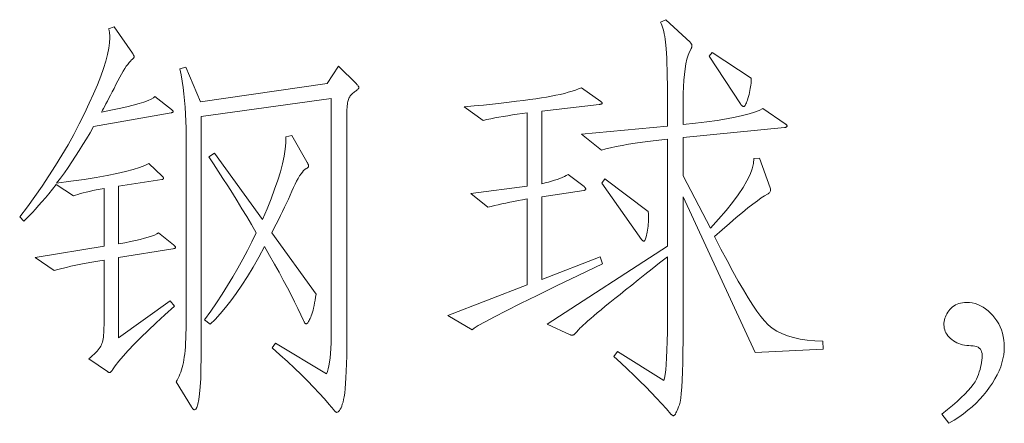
# Model space of a CAD drawing. Extents: x 0 to 1189, y 0 to 841.
# Tile 32 of 129: x 136.56 to 148.96, y 45.36 to 50.44. Entities that reach past the tile are written whole.
import ezdxf

# ---------------------------------------------------------------- set-up
doc = ezdxf.new("R2010")
doc.units = 0

msp = doc.modelspace()

# ---------------------------------------------------------------- linework, layer by layer
at = {"color": 7, "lineweight": 13}
for points in [[(138.511, 46.831), (138.391, 46.723), (138.28, 46.622), (138.179, 46.526), (138.087, 46.437), (138.004, 46.353), (137.93, 46.276), (137.866, 46.205), (137.811, 46.14), (137.766, 46.081), (137.729, 46.029), (137.725, 46.023), (137.721, 46.017), (137.717, 46.013), (137.714, 46.008), (137.71, 46.005), (137.707, 46.002), (137.704, 46), (137.701, 45.998), (137.698, 45.997), (137.695, 45.997), (137.692, 45.997), (137.69, 45.997), (137.687, 45.998), (137.684, 45.999), (137.681, 46), (137.678, 46.001), (137.675, 46.002), (137.672, 46.004), (137.669, 46.006), (137.666, 46.008), (137.434, 46.171), (137.458, 46.191), (137.481, 46.21), (137.501, 46.229), (137.52, 46.247), (137.537, 46.265), (137.551, 46.282), (137.564, 46.299), (137.576, 46.315), (137.585, 46.33), (137.592, 46.345), (137.598, 46.361), (137.603, 46.379), (137.608, 46.399), (137.612, 46.421), (137.616, 46.444), (137.619, 46.47), (137.621, 46.498), (137.622, 46.528), (137.623, 46.56), (137.624, 46.594), (137.624, 47.412), (137.546, 47.399), (137.472, 47.386), (137.401, 47.373), (137.333, 47.36), (137.269, 47.347), (137.207, 47.334), (137.15, 47.32), (137.095, 47.307), (137.044, 47.293), (136.995, 47.28), (136.758, 47.443), (137.624, 47.586), (137.624, 48.314), (137.574, 48.305), (137.527, 48.295), (137.483, 48.286), (137.44, 48.276), (137.401, 48.267), (137.363, 48.257), (137.328, 48.248), (137.296, 48.238), (137.266, 48.229), (137.238, 48.219), (137.022, 48.362), (136.975, 48.303), (136.93, 48.247), (136.886, 48.194), (136.843, 48.144), (136.801, 48.097), (136.762, 48.052), (136.723, 48.011), (136.686, 47.972), (136.65, 47.936), (136.615, 47.903), (136.563, 47.956), (136.66, 48.084), (136.754, 48.214), (136.844, 48.343), (136.931, 48.473), (137.015, 48.603), (137.094, 48.733), (137.171, 48.864), (137.243, 48.994), (137.313, 49.125), (137.378, 49.257), (137.439, 49.385), (137.493, 49.505), (137.541, 49.619), (137.583, 49.725), (137.618, 49.824), (137.646, 49.915), (137.669, 50), (137.685, 50.077), (137.694, 50.147), (137.698, 50.21), (137.697, 50.223), (137.697, 50.236), (137.696, 50.248), (137.695, 50.26), (137.694, 50.272), (137.692, 50.283), (137.69, 50.293), (137.687, 50.303), (137.685, 50.312), (137.682, 50.321), (137.75, 50.347), (137.983, 50.014), (137.987, 50.008), (137.99, 50.002), (137.993, 49.997), (137.996, 49.992), (137.999, 49.987), (138, 49.983), (138.002, 49.979), (138.003, 49.975), (138.004, 49.972), (138.004, 49.969), (138.003, 49.967), (138.003, 49.964), (138.001, 49.96), (137.999, 49.957), (137.996, 49.953), (137.992, 49.949), (137.988, 49.945), (137.984, 49.94), (137.978, 49.935), (137.972, 49.93), (137.957, 49.915), (137.941, 49.897), (137.923, 49.875), (137.905, 49.85), (137.886, 49.821), (137.865, 49.788), (137.844, 49.752), (137.822, 49.712), (137.798, 49.668), (137.774, 49.621), (137.75, 49.573), (137.727, 49.529), (137.706, 49.487), (137.685, 49.448), (137.667, 49.412), (137.649, 49.379), (137.633, 49.349), (137.618, 49.321), (137.604, 49.297), (137.592, 49.275), (137.709, 49.298), (137.815, 49.32), (137.91, 49.342), (137.993, 49.362), (138.066, 49.382), (138.127, 49.401), (138.178, 49.42), (138.217, 49.437), (138.245, 49.454), (138.262, 49.471), (138.474, 49.307), (138.478, 49.304), (138.481, 49.301), (138.484, 49.298), (138.487, 49.295), (138.489, 49.292), (138.491, 49.29), (138.493, 49.287), (138.494, 49.285), (138.495, 49.283), (138.495, 49.281), (138.494, 49.278), (138.494, 49.277), (138.492, 49.275), (138.49, 49.273), (138.488, 49.271), (138.485, 49.27), (138.482, 49.268), (138.478, 49.267), (138.473, 49.266), (138.468, 49.265), (137.492, 49.091), (137.448, 49.014), (137.404, 48.939), (137.359, 48.865), (137.313, 48.791), (137.267, 48.72), (137.221, 48.649), (137.173, 48.579), (137.125, 48.511), (137.076, 48.444), (137.027, 48.378), (137.208, 48.403), (137.374, 48.428), (137.526, 48.453), (137.664, 48.478), (137.787, 48.503), (137.896, 48.528), (137.991, 48.553), (138.071, 48.577), (138.137, 48.602), (138.189, 48.626), (138.357, 48.468), (138.36, 48.464), (138.363, 48.461), (138.366, 48.459), (138.368, 48.456), (138.369, 48.453), (138.371, 48.45), (138.372, 48.448), (138.373, 48.446), (138.373, 48.443), (138.373, 48.441), (138.373, 48.439), (138.372, 48.437), (138.371, 48.435), (138.37, 48.434), (138.368, 48.432), (138.366, 48.43), (138.363, 48.429), (138.36, 48.428), (138.356, 48.426), (138.352, 48.425), (137.808, 48.341), (137.808, 47.618), (137.886, 47.631), (137.957, 47.645), (138.022, 47.659), (138.081, 47.673), (138.134, 47.686), (138.182, 47.7), (138.223, 47.714), (138.258, 47.727), (138.287, 47.741), (138.31, 47.755), (138.5, 47.602), (138.505, 47.598), (138.51, 47.594), (138.513, 47.59), (138.517, 47.587), (138.52, 47.583), (138.522, 47.58), (138.524, 47.577), (138.525, 47.575), (138.526, 47.572), (138.526, 47.57), (138.526, 47.568), (138.525, 47.566), (138.523, 47.564), (138.52, 47.563), (138.517, 47.561), (138.513, 47.559), (138.508, 47.558), (138.503, 47.557), (138.496, 47.555), (138.489, 47.554), (137.808, 47.443), (137.808, 46.435), (138.458, 46.9)], [(146.677, 46.293), (145.822, 46.25), (144.914, 48.209), (144.914, 46.557), (144.914, 46.398), (144.912, 46.253), (144.91, 46.122), (144.906, 46.004), (144.902, 45.901), (144.897, 45.811), (144.891, 45.735), (144.884, 45.673), (144.876, 45.625), (144.867, 45.591), (144.857, 45.564), (144.848, 45.541), (144.84, 45.521), (144.832, 45.503), (144.824, 45.488), (144.817, 45.475), (144.81, 45.466), (144.804, 45.459), (144.798, 45.455), (144.793, 45.453), (144.79, 45.453), (144.788, 45.454), (144.785, 45.455), (144.782, 45.457), (144.779, 45.459), (144.776, 45.461), (144.773, 45.464), (144.769, 45.467), (144.765, 45.47), (144.761, 45.474), (144.704, 45.54), (144.644, 45.606), (144.581, 45.675), (144.514, 45.745), (144.444, 45.816), (144.371, 45.889), (144.294, 45.964), (144.214, 46.04), (144.13, 46.118), (144.043, 46.198), (144.09, 46.261), (144.671, 45.897), (144.68, 45.928), (144.688, 45.973), (144.695, 46.03), (144.702, 46.1), (144.707, 46.183), (144.711, 46.279), (144.714, 46.387), (144.717, 46.508), (144.718, 46.642), (144.719, 46.789), (144.719, 47.454), (144.619, 47.376), (144.523, 47.301), (144.433, 47.229), (144.347, 47.162), (144.267, 47.098), (144.191, 47.037), (144.12, 46.98), (144.053, 46.927), (143.992, 46.877), (143.935, 46.831), (143.883, 46.788), (143.834, 46.748), (143.791, 46.712), (143.751, 46.678), (143.716, 46.647), (143.685, 46.619), (143.658, 46.594), (143.635, 46.573), (143.616, 46.554), (143.602, 46.538), (143.59, 46.525), (143.58, 46.512), (143.57, 46.502), (143.56, 46.492), (143.552, 46.485), (143.545, 46.478), (143.538, 46.473), (143.532, 46.47), (143.527, 46.468), (143.523, 46.467), (143.519, 46.467), (143.516, 46.467), (143.513, 46.467), (143.509, 46.468), (143.507, 46.468), (143.504, 46.469), (143.501, 46.469), (143.499, 46.47), (143.496, 46.471), (143.494, 46.472), (143.204, 46.604), (144.719, 47.586), (144.719, 48.932), (144.608, 48.92), (144.503, 48.908), (144.404, 48.895), (144.312, 48.882), (144.225, 48.869), (144.145, 48.855), (144.071, 48.84), (144.002, 48.826), (143.94, 48.811), (143.885, 48.795), (143.637, 48.995), (144.719, 49.096), (144.719, 49.286), (144.719, 49.406), (144.718, 49.518), (144.717, 49.622), (144.715, 49.717), (144.713, 49.804), (144.711, 49.883), (144.708, 49.954), (144.705, 50.016), (144.702, 50.069), (144.698, 50.115), (144.693, 50.155), (144.688, 50.192), (144.683, 50.227), (144.676, 50.26), (144.67, 50.29), (144.663, 50.318), (144.655, 50.343), (144.647, 50.366), (144.638, 50.387), (144.629, 50.405), (144.698, 50.437), (145.004, 50.152), (145.008, 50.147), (145.011, 50.143), (145.015, 50.139), (145.017, 50.135), (145.02, 50.13), (145.022, 50.126), (145.023, 50.122), (145.024, 50.118), (145.025, 50.114), (145.025, 50.109), (145.025, 50.105), (145.024, 50.101), (145.024, 50.097), (145.023, 50.093), (145.022, 50.09), (145.021, 50.086), (145.02, 50.082), (145.018, 50.079), (145.016, 50.076), (145.014, 50.072), (144.995, 50.033), (144.978, 49.989), (144.963, 49.938), (144.95, 49.881), (144.939, 49.818), (144.93, 49.749), (144.923, 49.674), (144.918, 49.593), (144.915, 49.506), (144.914, 49.413), (144.914, 49.117), (145.069, 49.134), (145.213, 49.152), (145.344, 49.17), (145.462, 49.19), (145.569, 49.209), (145.663, 49.23), (145.745, 49.251), (145.814, 49.272), (145.872, 49.295), (145.917, 49.318), (146.197, 49.127), (146.202, 49.124), (146.206, 49.121), (146.21, 49.118), (146.214, 49.115), (146.217, 49.112), (146.219, 49.109), (146.221, 49.107), (146.222, 49.104), (146.223, 49.101), (146.223, 49.098), (146.223, 49.096), (146.222, 49.093), (146.22, 49.091), (146.218, 49.089), (146.215, 49.087), (146.212, 49.085), (146.208, 49.084), (146.203, 49.082), (146.198, 49.081), (146.192, 49.08), (144.914, 48.953), (144.914, 48.473), (145.257, 47.813), (145.361, 47.927), (145.455, 48.036), (145.537, 48.138), (145.609, 48.234), (145.669, 48.325), (145.718, 48.41), (145.757, 48.488), (145.784, 48.561), (145.801, 48.628), (145.806, 48.689), (145.875, 48.695), (146.012, 48.32), (146.015, 48.309), (146.016, 48.3), (146.015, 48.29), (146.014, 48.282), (146.011, 48.274), (146.006, 48.266), (146.001, 48.259), (145.993, 48.252), (145.985, 48.246), (145.975, 48.241), (145.94, 48.221), (145.898, 48.194), (145.849, 48.159), (145.793, 48.117), (145.73, 48.068), (145.66, 48.011), (145.583, 47.946), (145.499, 47.874), (145.408, 47.794), (145.31, 47.707), (145.39, 47.55), (145.467, 47.405), (145.539, 47.27), (145.608, 47.147), (145.673, 47.036), (145.734, 46.935), (145.791, 46.846), (145.844, 46.768), (145.893, 46.702), (145.938, 46.646), (145.984, 46.599), (146.037, 46.557), (146.095, 46.519), (146.159, 46.487), (146.23, 46.459), (146.306, 46.436), (146.389, 46.418), (146.477, 46.405), (146.572, 46.396), (146.672, 46.393)], [(145.769, 49.703), (145.77, 49.682), (145.77, 49.66), (145.769, 49.638), (145.767, 49.615), (145.764, 49.592), (145.76, 49.569), (145.756, 49.545), (145.751, 49.52), (145.745, 49.496), (145.738, 49.471), (145.73, 49.447), (145.723, 49.425), (145.717, 49.406), (145.711, 49.39), (145.705, 49.376), (145.699, 49.364), (145.694, 49.355), (145.689, 49.349), (145.684, 49.345), (145.679, 49.344), (145.675, 49.344), (145.671, 49.345), (145.667, 49.347), (145.663, 49.349), (145.658, 49.352), (145.654, 49.355), (145.65, 49.359), (145.646, 49.364), (145.641, 49.37), (145.637, 49.376), (145.241, 49.977), (145.278, 50.025)], [(140.802, 49.629), (140.808, 49.623), (140.813, 49.617), (140.818, 49.611), (140.822, 49.606), (140.825, 49.601), (140.828, 49.597), (140.83, 49.592), (140.832, 49.588), (140.833, 49.585), (140.833, 49.581), (140.833, 49.578), (140.831, 49.574), (140.828, 49.57), (140.824, 49.565), (140.819, 49.56), (140.813, 49.555), (140.806, 49.549), (140.798, 49.543), (140.788, 49.536), (140.778, 49.529), (140.767, 49.521), (140.757, 49.513), (140.748, 49.505), (140.739, 49.496), (140.731, 49.486), (140.724, 49.477), (140.717, 49.467), (140.711, 49.456), (140.706, 49.445), (140.701, 49.434), (140.697, 49.421), (140.694, 49.407), (140.691, 49.391), (140.688, 49.373), (140.686, 49.353), (140.684, 49.332), (140.682, 49.308), (140.681, 49.283), (140.68, 49.256), (140.68, 49.228), (140.68, 46.435), (140.68, 46.316), (140.679, 46.206), (140.677, 46.106), (140.674, 46.014), (140.67, 45.932), (140.666, 45.858), (140.661, 45.794), (140.655, 45.739), (140.648, 45.693), (140.641, 45.656), (140.633, 45.626), (140.624, 45.599), (140.616, 45.574), (140.608, 45.553), (140.599, 45.536), (140.59, 45.521), (140.581, 45.51), (140.572, 45.502), (140.563, 45.497), (140.554, 45.495), (140.551, 45.496), (140.549, 45.497), (140.546, 45.498), (140.543, 45.501), (140.539, 45.503), (140.535, 45.507), (140.531, 45.511), (140.527, 45.516), (140.522, 45.521), (140.517, 45.527), (140.459, 45.596), (140.398, 45.667), (140.331, 45.739), (140.261, 45.814), (140.185, 45.891), (140.105, 45.971), (140.021, 46.052), (139.932, 46.135), (139.839, 46.221), (139.741, 46.308), (139.783, 46.367), (140.427, 45.981), (140.438, 46.009), (140.448, 46.043), (140.456, 46.083), (140.464, 46.129), (140.47, 46.18), (140.476, 46.238), (140.48, 46.301), (140.483, 46.37), (140.484, 46.444), (140.485, 46.525), (140.485, 49.444), (138.848, 49.217), (138.848, 46.335), (138.848, 46.181), (138.845, 46.044), (138.841, 45.923), (138.835, 45.818), (138.827, 45.729), (138.818, 45.656), (138.807, 45.6), (138.794, 45.559), (138.78, 45.535), (138.764, 45.527), (138.761, 45.528), (138.757, 45.529), (138.754, 45.53), (138.75, 45.533), (138.747, 45.536), (138.743, 45.54), (138.739, 45.545), (138.735, 45.551), (138.731, 45.557), (138.727, 45.564), (138.532, 45.881), (138.545, 45.903), (138.558, 45.926), (138.569, 45.95), (138.58, 45.975), (138.59, 46.002), (138.6, 46.03), (138.608, 46.06), (138.616, 46.09), (138.623, 46.122), (138.629, 46.155), (138.635, 46.191), (138.64, 46.231), (138.644, 46.274), (138.648, 46.321), (138.651, 46.372), (138.654, 46.426), (138.656, 46.485), (138.657, 46.547), (138.658, 46.613), (138.658, 46.683), (138.658, 48.98), (138.658, 49.071), (138.655, 49.16), (138.651, 49.248), (138.646, 49.334), (138.639, 49.419), (138.63, 49.502), (138.62, 49.584), (138.608, 49.664), (138.594, 49.742), (138.579, 49.819), (138.653, 49.84), (138.838, 49.402), (140.432, 49.634), (140.575, 49.851)], [(143.9, 47.364), (143.595, 47.218), (143.321, 47.086), (143.079, 46.968), (142.867, 46.864), (142.688, 46.774), (142.539, 46.698), (142.422, 46.637), (142.336, 46.589), (142.282, 46.555), (142.259, 46.535), (141.952, 46.715), (142.95, 47.1), (142.95, 48.183), (142.893, 48.172), (142.837, 48.161), (142.784, 48.151), (142.731, 48.14), (142.681, 48.13), (142.632, 48.119), (142.585, 48.109), (142.54, 48.098), (142.496, 48.087), (142.454, 48.077), (142.243, 48.251), (142.95, 48.341), (142.95, 49.265), (142.887, 49.256), (142.825, 49.247), (142.765, 49.238), (142.707, 49.229), (142.651, 49.22), (142.596, 49.21), (142.543, 49.2), (142.492, 49.19), (142.443, 49.18), (142.396, 49.17), (142.158, 49.339), (142.284, 49.351), (142.403, 49.363), (142.516, 49.375), (142.623, 49.387), (142.723, 49.399), (142.817, 49.41), (142.905, 49.421), (142.986, 49.432), (143.061, 49.442), (143.13, 49.452), (143.194, 49.462), (143.255, 49.473), (143.313, 49.485), (143.368, 49.497), (143.42, 49.51), (143.469, 49.523), (143.516, 49.537), (143.559, 49.551), (143.599, 49.566), (143.637, 49.581), (143.879, 49.407), (143.882, 49.405), (143.885, 49.403), (143.887, 49.401), (143.889, 49.399), (143.891, 49.397), (143.893, 49.395), (143.894, 49.392), (143.895, 49.39), (143.895, 49.388), (143.895, 49.386), (143.895, 49.384), (143.894, 49.382), (143.892, 49.38), (143.889, 49.379), (143.886, 49.377), (143.882, 49.375), (143.877, 49.374), (143.872, 49.373), (143.865, 49.371), (143.858, 49.37), (143.135, 49.286), (143.135, 48.373), (143.178, 48.383), (143.219, 48.394), (143.258, 48.405), (143.295, 48.416), (143.329, 48.428), (143.361, 48.44), (143.391, 48.452), (143.419, 48.464), (143.444, 48.476), (143.468, 48.489), (143.668, 48.336), (143.672, 48.331), (143.676, 48.328), (143.679, 48.324), (143.682, 48.32), (143.684, 48.317), (143.686, 48.314), (143.687, 48.311), (143.688, 48.309), (143.689, 48.306), (143.689, 48.304), (143.689, 48.302), (143.688, 48.3), (143.687, 48.298), (143.685, 48.296), (143.683, 48.295), (143.68, 48.293), (143.676, 48.292), (143.672, 48.29), (143.668, 48.289), (143.663, 48.288), (143.135, 48.209), (143.135, 47.169), (143.869, 47.454)], [(140.295, 46.984), (140.288, 46.944), (140.282, 46.907), (140.275, 46.872), (140.269, 46.839), (140.262, 46.809), (140.255, 46.781), (140.248, 46.755), (140.241, 46.732), (140.234, 46.712), (140.226, 46.694), (140.219, 46.678), (140.212, 46.663), (140.206, 46.651), (140.2, 46.64), (140.194, 46.63), (140.189, 46.623), (140.184, 46.617), (140.179, 46.613), (140.175, 46.61), (140.171, 46.609), (140.167, 46.61), (140.164, 46.611), (140.16, 46.613), (140.156, 46.616), (140.153, 46.62), (140.15, 46.625), (140.146, 46.63), (140.143, 46.636), (140.14, 46.644), (140.137, 46.652), (140.102, 46.725), (140.064, 46.804), (140.024, 46.886), (139.979, 46.973), (139.932, 47.063), (139.881, 47.158), (139.827, 47.258), (139.77, 47.361), (139.709, 47.469), (139.646, 47.581), (139.572, 47.447), (139.5, 47.322), (139.429, 47.205), (139.358, 47.095), (139.289, 46.993), (139.221, 46.9), (139.154, 46.814), (139.088, 46.736), (139.023, 46.666), (138.959, 46.604), (138.891, 46.662), (138.967, 46.769), (139.04, 46.876), (139.111, 46.984), (139.18, 47.093), (139.246, 47.202), (139.309, 47.311), (139.371, 47.422), (139.43, 47.532), (139.486, 47.643), (139.54, 47.755), (139.48, 47.858), (139.42, 47.959), (139.36, 48.058), (139.3, 48.156), (139.24, 48.252), (139.181, 48.347), (139.121, 48.44), (139.062, 48.532), (139.003, 48.622), (138.943, 48.71), (139.017, 48.758), (139.619, 47.924), (139.676, 48.057), (139.727, 48.183), (139.772, 48.303), (139.811, 48.417), (139.844, 48.524), (139.87, 48.625), (139.89, 48.719), (139.905, 48.807), (139.913, 48.889), (139.915, 48.964), (139.989, 48.98), (140.179, 48.647), (140.183, 48.641), (140.186, 48.635), (140.189, 48.629), (140.192, 48.624), (140.195, 48.619), (140.196, 48.614), (140.198, 48.609), (140.199, 48.605), (140.2, 48.601), (140.2, 48.597), (140.2, 48.593), (140.199, 48.59), (140.197, 48.586), (140.195, 48.583), (140.192, 48.579), (140.188, 48.576), (140.184, 48.572), (140.18, 48.569), (140.174, 48.566), (140.168, 48.563), (140.153, 48.552), (140.137, 48.538), (140.121, 48.519), (140.104, 48.497), (140.086, 48.47), (140.068, 48.44), (140.049, 48.405), (140.03, 48.367), (140.009, 48.324), (139.989, 48.278), (139.967, 48.229), (139.945, 48.179), (139.922, 48.129), (139.897, 48.077), (139.873, 48.025), (139.847, 47.973), (139.82, 47.919), (139.793, 47.865), (139.764, 47.81), (139.735, 47.755)], [(144.476, 48.024), (144.478, 47.996), (144.479, 47.968), (144.479, 47.941), (144.479, 47.914), (144.478, 47.888), (144.476, 47.863), (144.474, 47.838), (144.471, 47.813), (144.467, 47.789), (144.463, 47.765), (144.458, 47.743), (144.453, 47.724), (144.449, 47.706), (144.445, 47.691), (144.441, 47.678), (144.437, 47.668), (144.433, 47.66), (144.43, 47.654), (144.426, 47.65), (144.423, 47.649), (144.42, 47.65), (144.417, 47.65), (144.414, 47.651), (144.41, 47.653), (144.407, 47.655), (144.404, 47.657), (144.401, 47.66), (144.398, 47.663), (144.395, 47.666), (144.391, 47.67), (143.89, 48.378), (143.927, 48.436)], [(148.171, 45.474), (148.241, 45.53), (148.305, 45.583), (148.363, 45.634), (148.416, 45.681), (148.462, 45.726), (148.503, 45.769), (148.538, 45.809), (148.566, 45.846), (148.59, 45.881), (148.607, 45.913), (148.62, 45.943), (148.632, 45.974), (148.643, 46.004), (148.652, 46.034), (148.66, 46.064), (148.667, 46.094), (148.672, 46.124), (148.675, 46.154), (148.677, 46.184), (148.678, 46.213), (148.677, 46.236), (148.672, 46.257), (148.665, 46.275), (148.656, 46.291), (148.643, 46.304), (148.628, 46.315), (148.609, 46.324), (148.588, 46.33), (148.565, 46.334), (148.538, 46.335), (148.51, 46.336), (148.484, 46.338), (148.458, 46.342), (148.433, 46.347), (148.408, 46.354), (148.384, 46.362), (148.362, 46.372), (148.34, 46.384), (148.318, 46.397), (148.298, 46.411), (148.279, 46.427), (148.262, 46.443), (148.247, 46.46), (148.234, 46.478), (148.223, 46.496), (148.214, 46.515), (148.207, 46.534), (148.202, 46.554), (148.199, 46.575), (148.198, 46.596), (148.198, 46.618), (148.201, 46.639), (148.204, 46.659), (148.21, 46.679), (148.217, 46.699), (148.225, 46.718), (148.235, 46.737), (148.247, 46.756), (148.26, 46.774), (148.274, 46.791), (148.29, 46.808), (148.307, 46.823), (148.325, 46.836), (148.344, 46.847), (148.365, 46.857), (148.386, 46.865), (148.408, 46.871), (148.432, 46.875), (148.457, 46.878), (148.483, 46.879), (148.519, 46.877), (148.555, 46.872), (148.59, 46.864), (148.624, 46.852), (148.658, 46.838), (148.69, 46.82), (148.722, 46.798), (148.753, 46.774), (148.783, 46.746), (148.813, 46.715), (148.84, 46.681), (148.865, 46.647), (148.887, 46.61), (148.906, 46.572), (148.921, 46.533), (148.935, 46.492), (148.945, 46.45), (148.952, 46.406), (148.956, 46.361), (148.958, 46.314), (148.956, 46.266), (148.95, 46.218), (148.941, 46.169), (148.928, 46.119), (148.912, 46.07), (148.891, 46.019), (148.867, 45.968), (148.84, 45.917), (148.808, 45.865), (148.773, 45.812), (148.735, 45.76), (148.693, 45.71), (148.649, 45.661), (148.602, 45.613), (148.553, 45.567), (148.5, 45.522), (148.444, 45.479), (148.386, 45.437), (148.325, 45.397), (148.261, 45.358)]]:
    msp.add_lwpolyline(points, close=True, dxfattribs=at)

doc.saveas('drawing.dxf')
